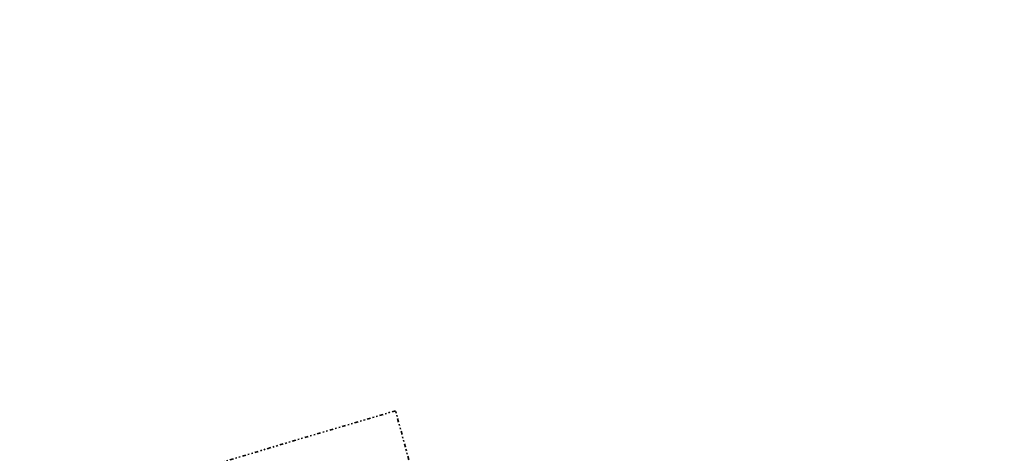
# Model space of a CAD drawing. Header units: metres. Extents: x 169249 to 194689, y 406250 to 412203.
# Tile 172 of 256: x 178992 to 179673, y 408542 to 408841. Entities that reach past the tile are written whole.
import ezdxf

# ---------------------------------------------------------------- set-up
doc = ezdxf.new("R2010")
doc.units = ezdxf.units.M
doc.linetypes.add('BGT_NLCS_N264$0$AL-TEKENBLADGRENS', pattern=[11.5, 2.5, -1.5, 1, -1.5, 1, -1.5, 2.5])
doc.layers.add('BGT_NLCS_N264$0$X-XX-AL-TEKENBLADGRENS-G', color=252, linetype='BGT_NLCS_N264$0$AL-TEKENBLADGRENS', lineweight=35)
doc.layers.add('X-XX-AL-REFERENTIE-G', color=7, linetype='CONTINUOUS', lineweight=18)

# ---------------------------------------------------------------- blocks, each defined once
blk = doc.blocks.new('BGT_NLCS_N264')
at = {"layer": 'BGT_NLCS_N264$0$X-XX-AL-TEKENBLADGRENS-G'}
blk.add_polyline3d([(184436.25, 410062.73, 0), (184183.19, 410038.13, 0), (183733.57, 409937.98, 0), (183392.76, 409722.85, 0), (183112.62, 409661.02, 0), (181934.11, 409497.18, 0), (181576.04, 409477.91, 0), (181380.5, 409402.69, 0), (181348.09, 409368.87, 0), (179688.8, 408537.47, 0), (179322.33, 408353.85, 0), (179291.54, 408424.26, 0), (179251.73, 408571.13, 0), (178950.57, 408481.9, 0), (179026.57, 408202.55, 0), (178645.17, 408015, 0), (178496.71, 408130.51, 0), (178197.01, 408003.27, 0), (177935.59, 407601.57, 0), (177344.78, 407184.52, 0), (176213.39, 406694.78, 0), (175774.26, 406688.92, 0)], dxfattribs=at)

msp = doc.modelspace()

# ---------------------------------------------------------------- block references
at = {"layer": 'X-XX-AL-REFERENTIE-G'}
msp.add_blockref('BGT_NLCS_N264', (0, 0), dxfattribs=at)

doc.saveas('drawing.dxf')
